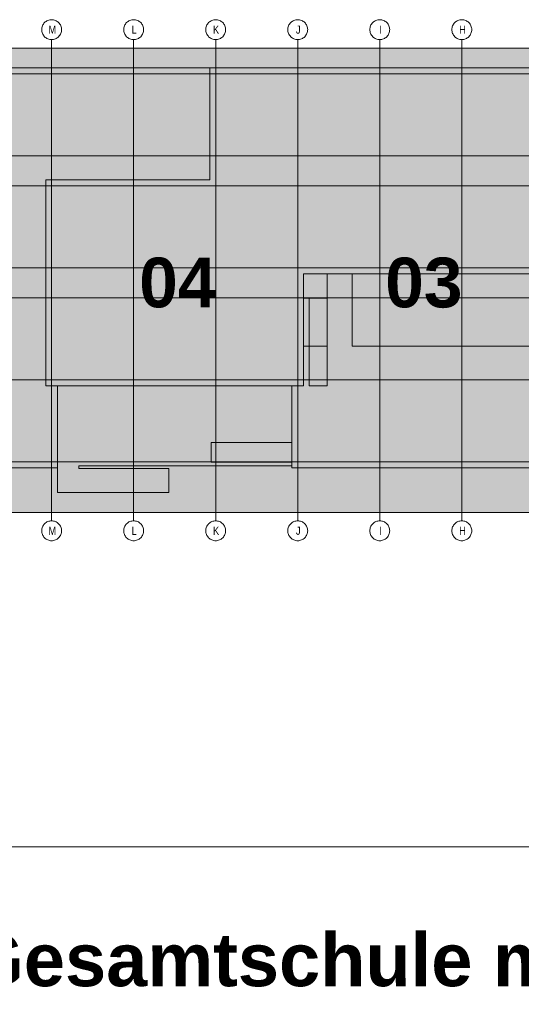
# Model space of a CAD drawing. Extents: x -500 to 300, y 62 to 1162.
# Tile 30 of 90: x 193 to 236, y 198 to 282. Entities that reach past the tile are written whole.
import ezdxf
from ezdxf.lldxf.tags import DXFTag

# ---------------------------------------------------------------- set-up
doc = ezdxf.new("R2010")
doc.units = 0
for name, color, linetype, lineweight in [('iwb_Plankopf Linie', 7, 'Continuous', 13), ('iwb_Plankopf Text', 7, 'Continuous', 18), ('PK_LP', 7, 'Continuous', 9), ('PK_LP_Achsen', 7, 'STRICHPUNKT2', 5)]:
    doc.layers.add(name, color=color, linetype=linetype, lineweight=lineweight)
for name, color, linetype, lineweight, true_color in [('PK_LP_T07', 6, 'Continuous', 9, 0xff00ff), ('PK_LP_T07_Rest', 9, 'Continuous', 9, 0x808080), ('PK_LP_Tennung', 9, 'Continuous', 18, 0x808080)]:
    doc.layers.add(name, color=color, linetype=linetype, lineweight=lineweight, true_color=true_color)
doc.styles.add('Plankopf', font='arial.ttf')
doc.styles.get("Standard").update_dxf_attribs({"font": 'ARIALN.TTF'})
tags = doc.linetypes.add('grob', pattern=[14, 3, -8, 3]).pattern_tags.tags
tags[8:9] = [DXFTag(74, 4), DXFTag(75, 0), DXFTag(340, '0'), DXFTag(46, 0.0), DXFTag(50, 0.0), DXFTag(44, 0.0), DXFTag(45, 0.0)]
tags[6:7] = [DXFTag(74, 4), DXFTag(75, 0), DXFTag(340, '0'), DXFTag(46, 0.0), DXFTag(50, 0.0), DXFTag(44, 0.0), DXFTag(45, 0.0)]
tags[4:5] = [DXFTag(74, 4), DXFTag(75, 0), DXFTag(340, '0'), DXFTag(46, 0.0), DXFTag(50, 0.0), DXFTag(44, 0.0), DXFTag(45, 0.0)]
tags = doc.linetypes.add('STRICHPUNKT2', pattern=[12.7, 6.35, -3.175, 0, -3.175]).pattern_tags.tags
tags[10:11] = [DXFTag(74, 4), DXFTag(75, 0), DXFTag(340, '0'), DXFTag(46, 0.0), DXFTag(50, 0.0), DXFTag(44, 0.0), DXFTag(45, 0.0)]
tags[8:9] = [DXFTag(74, 4), DXFTag(75, 0), DXFTag(340, '0'), DXFTag(46, 0.0), DXFTag(50, 0.0), DXFTag(44, 0.0), DXFTag(45, 0.0)]
tags[6:7] = [DXFTag(74, 4), DXFTag(75, 0), DXFTag(340, '0'), DXFTag(46, 0.0), DXFTag(50, 0.0), DXFTag(44, 0.0), DXFTag(45, 0.0)]
tags[4:5] = [DXFTag(74, 4), DXFTag(75, 0), DXFTag(340, '0'), DXFTag(46, 0.0), DXFTag(50, 0.0), DXFTag(44, 0.0), DXFTag(45, 0.0)]

# ---------------------------------------------------------------- blocks, each defined once
blk = doc.blocks.new('Blockreferenz-A06G93K58I')
at = {"layer": 'PK_LP', "linetype": 'grob', "lineweight": 5, "ltscale": 0.13}
for p, q in [((169.728, 279.685), (195.568, 279.685)), ((195.568, 279.685), (216.605, 279.685)), ((195.568, 240.014), (195.568, 279.685)), ((195.568, 279.685), (195.568, 240.014)), ((216.605, 279.685), (237.643, 279.685)), ((216.605, 240.014), (216.605, 279.685)), ((216.605, 279.685), (216.605, 240.014)), ((195.568, 240.014), (169.728, 240.014)), ((216.605, 240.014), (195.568, 240.014)), ((237.643, 240.014), (216.605, 240.014))]:
    blk.add_line(p, q, dxfattribs=at)
at = {"layer": 'PK_LP', "linetype": 'ByBlock', "lineweight": 13, "ltscale": 0.13}
for p, q in [((209.085, 277.985), (144.395, 277.985)), ((209.085, 268.423), (209.085, 277.985)), ((209.085, 268.423), (209.085, 277.985)), ((209.085, 277.985), (238.15, 277.985)), ((195.06, 250.833), (195.06, 268.423)), ((195.06, 268.423), (209.085, 268.423)), ((195.06, 250.833), (195.06, 268.423)), ((195.06, 268.423), (209.085, 268.423)), ((221.25, 260.395), (217.113, 260.395)), ((217.113, 260.395), (217.113, 258.319)), ((219.11, 260.395), (217.113, 260.395)), ((217.113, 260.395), (217.113, 258.319)), ((237.135, 260.395), (217.113, 260.395)), ((217.113, 260.395), (217.113, 250.833)), ((219.11, 250.833), (219.11, 260.395)), ((221.25, 254.222), (221.25, 260.395)), ((217.113, 258.319), (219.11, 258.319)), ((217.113, 258.319), (217.58, 258.319)), ((217.58, 258.319), (217.58, 250.833)), ((219.11, 258.319), (219.11, 254.222)), ((219.11, 254.222), (217.113, 254.222)), ((217.113, 254.222), (217.113, 250.833)), ((237.135, 254.222), (221.25, 254.222)), ((196.075, 250.833), (195.06, 250.833)), ((217.113, 250.833), (195.06, 250.833)), ((196.075, 250.833), (196.075, 241.714)), ((216.098, 250.833), (196.075, 250.833)), ((196.075, 243.82), (196.075, 250.833)), ((216.098, 243.996), (216.098, 250.833)), ((217.113, 250.833), (216.098, 250.833)), ((216.098, 250.833), (216.098, 245.994)), ((217.58, 250.833), (219.11, 250.833)), ((209.213, 245.994), (209.213, 244.294)), ((216.098, 245.994), (209.213, 245.994)), ((197.901, 243.754), (197.901, 243.996)), ((197.901, 243.996), (216.098, 243.996)), ((209.213, 244.294), (216.098, 244.294)), ((216.098, 244.294), (216.098, 243.82)), ((143.38, 243.82), (196.075, 243.82)), ((205.585, 243.754), (197.901, 243.754)), ((205.585, 241.714), (205.585, 243.754)), ((216.098, 243.82), (238.15, 243.82)), ((196.075, 241.714), (205.585, 241.714))]:
    blk.add_line(p, q, dxfattribs=at)
at = {"layer": 'PK_LP_Achsen', "linetype": 'ByBlock', "ltscale": 0.13}
for p, q in [((194.911, 281.797), (194.967, 281.859)), ((194.967, 281.859), (195.028, 281.915)), ((195.028, 281.915), (195.095, 281.964)), ((195.095, 281.964), (195.167, 282.007)), ((195.167, 282.007), (195.242, 282.043)), ((195.242, 282.043), (195.321, 282.071)), ((195.321, 282.071), (195.402, 282.091)), ((195.402, 282.091), (195.484, 282.103)), ((195.484, 282.103), (195.568, 282.108)), ((195.568, 282.108), (195.651, 282.103)), ((195.651, 282.103), (195.734, 282.091)), ((195.734, 282.091), (195.814, 282.071)), ((195.814, 282.071), (195.893, 282.043)), ((195.893, 282.043), (195.968, 282.007)), ((195.968, 282.007), (196.04, 281.964)), ((196.04, 281.964), (196.107, 281.915)), ((196.107, 281.915), (196.169, 281.859)), ((196.169, 281.859), (196.225, 281.797)), ((201.923, 281.797), (201.979, 281.859)), ((201.979, 281.859), (202.041, 281.915)), ((202.041, 281.915), (202.108, 281.964)), ((202.108, 281.964), (202.18, 282.007)), ((202.18, 282.007), (202.255, 282.043)), ((202.255, 282.043), (202.333, 282.071)), ((202.333, 282.071), (202.414, 282.091)), ((202.414, 282.091), (202.497, 282.103)), ((202.497, 282.103), (202.58, 282.108)), ((202.58, 282.108), (202.664, 282.103)), ((202.664, 282.103), (202.746, 282.091)), ((202.746, 282.091), (202.827, 282.071)), ((202.827, 282.071), (202.905, 282.043)), ((202.905, 282.043), (202.981, 282.007)), ((202.981, 282.007), (203.052, 281.964)), ((203.052, 281.964), (203.119, 281.915)), ((203.119, 281.915), (203.181, 281.859)), ((203.181, 281.859), (203.237, 281.797)), ((208.936, 281.797), (208.992, 281.859)), ((208.992, 281.859), (209.053, 281.915)), ((209.053, 281.915), (209.12, 281.964)), ((209.12, 281.964), (209.192, 282.007)), ((209.192, 282.007), (209.267, 282.043)), ((209.267, 282.043), (209.346, 282.071)), ((209.346, 282.071), (209.427, 282.091)), ((209.427, 282.091), (209.509, 282.103)), ((209.509, 282.103), (209.593, 282.108)), ((209.593, 282.108), (209.676, 282.103)), ((209.676, 282.103), (209.759, 282.091)), ((209.759, 282.091), (209.839, 282.071)), ((209.839, 282.071), (209.918, 282.043)), ((209.918, 282.043), (209.993, 282.007)), ((209.993, 282.007), (210.065, 281.964)), ((210.065, 281.964), (210.132, 281.915)), ((210.132, 281.915), (210.194, 281.859)), ((210.194, 281.859), (210.25, 281.797)), ((215.948, 281.797), (216.004, 281.859)), ((216.004, 281.859), (216.066, 281.915)), ((216.066, 281.915), (216.133, 281.964)), ((216.133, 281.964), (216.205, 282.007)), ((216.205, 282.007), (216.28, 282.043)), ((216.28, 282.043), (216.358, 282.071)), ((216.358, 282.071), (216.439, 282.091)), ((216.439, 282.091), (216.522, 282.103)), ((216.522, 282.103), (216.605, 282.108)), ((216.605, 282.108), (216.689, 282.103)), ((216.689, 282.103), (216.771, 282.091)), ((216.771, 282.091), (216.852, 282.071)), ((216.852, 282.071), (216.93, 282.043)), ((216.93, 282.043), (217.006, 282.007)), ((217.006, 282.007), (217.077, 281.964)), ((217.077, 281.964), (217.144, 281.915)), ((217.144, 281.915), (217.206, 281.859)), ((217.206, 281.859), (217.262, 281.797)), ((222.961, 281.797), (223.017, 281.859)), ((223.017, 281.859), (223.078, 281.915)), ((223.078, 281.915), (223.145, 281.964)), ((223.145, 281.964), (223.217, 282.007)), ((223.217, 282.007), (223.292, 282.043)), ((223.292, 282.043), (223.371, 282.071)), ((223.371, 282.071), (223.452, 282.091)), ((223.452, 282.091), (223.534, 282.103)), ((223.534, 282.103), (223.618, 282.108)), ((223.618, 282.108), (223.701, 282.103)), ((223.701, 282.103), (223.784, 282.091)), ((223.784, 282.091), (223.864, 282.071)), ((223.864, 282.071), (223.943, 282.043)), ((223.943, 282.043), (224.018, 282.007)), ((224.018, 282.007), (224.09, 281.964)), ((224.09, 281.964), (224.157, 281.915)), ((224.157, 281.915), (224.219, 281.859)), ((224.219, 281.859), (224.275, 281.797)), ((229.973, 281.797), (230.029, 281.859)), ((230.029, 281.859), (230.091, 281.915)), ((230.091, 281.915), (230.158, 281.964)), ((230.158, 281.964), (230.23, 282.007)), ((230.23, 282.007), (230.305, 282.043)), ((230.305, 282.043), (230.383, 282.071)), ((230.383, 282.071), (230.464, 282.091)), ((230.464, 282.091), (230.547, 282.103)), ((230.547, 282.103), (230.63, 282.108)), ((230.63, 282.108), (230.714, 282.103)), ((230.714, 282.103), (230.796, 282.091)), ((230.796, 282.091), (230.877, 282.071)), ((230.877, 282.071), (230.955, 282.043)), ((230.955, 282.043), (231.031, 282.007)), ((231.031, 282.007), (231.102, 281.964)), ((231.102, 281.964), (231.169, 281.915)), ((231.169, 281.915), (231.231, 281.859)), ((231.231, 281.859), (231.287, 281.797)), ((194.718, 281.258), (194.722, 281.341)), ((194.722, 281.174), (194.718, 281.258)), ((194.722, 281.341), (194.734, 281.423)), ((194.734, 281.092), (194.722, 281.174)), ((194.734, 281.423), (194.754, 281.504)), ((194.754, 281.011), (194.734, 281.092)), ((194.754, 281.504), (194.782, 281.583)), ((194.782, 280.932), (194.754, 281.011)), ((194.782, 281.583), (194.818, 281.658)), ((194.818, 281.658), (194.861, 281.73)), ((194.861, 281.73), (194.911, 281.797)), ((196.225, 281.797), (196.274, 281.73)), ((196.274, 281.73), (196.317, 281.658)), ((196.317, 281.658), (196.353, 281.583)), ((196.353, 281.583), (196.381, 281.504)), ((196.381, 281.011), (196.353, 280.932)), ((196.381, 281.504), (196.401, 281.423)), ((196.401, 281.092), (196.381, 281.011)), ((196.401, 281.423), (196.414, 281.341)), ((196.414, 281.174), (196.401, 281.092)), ((196.414, 281.341), (196.418, 281.258)), ((196.418, 281.258), (196.414, 281.174)), ((201.73, 281.258), (201.734, 281.341)), ((201.734, 281.174), (201.73, 281.258)), ((201.734, 281.341), (201.747, 281.423)), ((201.747, 281.092), (201.734, 281.174)), ((201.747, 281.423), (201.767, 281.504)), ((201.767, 281.011), (201.747, 281.092)), ((201.767, 281.504), (201.795, 281.583)), ((201.795, 280.932), (201.767, 281.011)), ((201.795, 281.583), (201.831, 281.658)), ((201.831, 281.658), (201.873, 281.73)), ((201.873, 281.73), (201.923, 281.797)), ((203.237, 281.797), (203.287, 281.73)), ((203.287, 281.73), (203.33, 281.658)), ((203.33, 281.658), (203.365, 281.583)), ((203.365, 281.583), (203.394, 281.504)), ((203.394, 281.011), (203.365, 280.932)), ((203.394, 281.504), (203.414, 281.423)), ((203.414, 281.092), (203.394, 281.011)), ((203.414, 281.423), (203.426, 281.341)), ((203.426, 281.174), (203.414, 281.092)), ((203.426, 281.341), (203.43, 281.258)), ((203.43, 281.258), (203.426, 281.174)), ((208.743, 281.258), (208.747, 281.341)), ((208.747, 281.174), (208.743, 281.258)), ((208.747, 281.341), (208.759, 281.423)), ((208.759, 281.092), (208.747, 281.174)), ((208.759, 281.423), (208.779, 281.504)), ((208.779, 281.011), (208.759, 281.092)), ((208.779, 281.504), (208.807, 281.583)), ((208.807, 280.932), (208.779, 281.011)), ((208.807, 281.583), (208.843, 281.658)), ((208.843, 281.658), (208.886, 281.73)), ((208.886, 281.73), (208.936, 281.797)), ((210.25, 281.797), (210.299, 281.73)), ((210.299, 281.73), (210.342, 281.658)), ((210.342, 281.658), (210.378, 281.583)), ((210.378, 281.583), (210.406, 281.504)), ((210.406, 281.011), (210.378, 280.932)), ((210.406, 281.504), (210.426, 281.423)), ((210.426, 281.092), (210.406, 281.011)), ((210.426, 281.423), (210.439, 281.341)), ((210.439, 281.174), (210.426, 281.092)), ((210.439, 281.341), (210.443, 281.258)), ((210.443, 281.258), (210.439, 281.174)), ((215.755, 281.258), (215.759, 281.341)), ((215.759, 281.174), (215.755, 281.258)), ((215.759, 281.341), (215.772, 281.423)), ((215.772, 281.092), (215.759, 281.174)), ((215.772, 281.423), (215.792, 281.504)), ((215.792, 281.011), (215.772, 281.092)), ((215.792, 281.504), (215.82, 281.583)), ((215.82, 280.932), (215.792, 281.011)), ((215.82, 281.583), (215.856, 281.658)), ((215.856, 281.658), (215.898, 281.73)), ((215.898, 281.73), (215.948, 281.797)), ((217.262, 281.797), (217.312, 281.73)), ((217.312, 281.73), (217.355, 281.658)), ((217.355, 281.658), (217.39, 281.583)), ((217.39, 281.583), (217.419, 281.504)), ((217.419, 281.011), (217.39, 280.932)), ((217.419, 281.504), (217.439, 281.423)), ((217.439, 281.092), (217.419, 281.011)), ((217.439, 281.423), (217.451, 281.341)), ((217.451, 281.174), (217.439, 281.092)), ((217.451, 281.341), (217.455, 281.258)), ((217.455, 281.258), (217.451, 281.174)), ((222.768, 281.258), (222.772, 281.341)), ((222.772, 281.174), (222.768, 281.258)), ((222.772, 281.341), (222.784, 281.423)), ((222.784, 281.092), (222.772, 281.174)), ((222.784, 281.423), (222.804, 281.504)), ((222.804, 281.011), (222.784, 281.092)), ((222.804, 281.504), (222.832, 281.583)), ((222.832, 280.932), (222.804, 281.011)), ((222.832, 281.583), (222.868, 281.658)), ((222.868, 281.658), (222.911, 281.73)), ((222.911, 281.73), (222.961, 281.797)), ((224.275, 281.797), (224.324, 281.73)), ((224.324, 281.73), (224.367, 281.658)), ((224.367, 281.658), (224.403, 281.583)), ((224.403, 281.583), (224.431, 281.504)), ((224.431, 281.011), (224.403, 280.932)), ((224.431, 281.504), (224.451, 281.423)), ((224.451, 281.092), (224.431, 281.011)), ((224.451, 281.423), (224.464, 281.341)), ((224.464, 281.174), (224.451, 281.092)), ((224.464, 281.341), (224.468, 281.258)), ((224.468, 281.258), (224.464, 281.174)), ((229.78, 281.258), (229.784, 281.341)), ((229.784, 281.174), (229.78, 281.258)), ((229.784, 281.341), (229.797, 281.423)), ((229.797, 281.092), (229.784, 281.174)), ((229.797, 281.423), (229.817, 281.504)), ((229.817, 281.011), (229.797, 281.092)), ((229.817, 281.504), (229.845, 281.583)), ((229.845, 280.932), (229.817, 281.011)), ((229.845, 281.583), (229.881, 281.658)), ((229.881, 281.658), (229.923, 281.73)), ((229.923, 281.73), (229.973, 281.797)), ((231.287, 281.797), (231.337, 281.73)), ((231.337, 281.73), (231.38, 281.658)), ((231.38, 281.658), (231.415, 281.583)), ((231.415, 281.583), (231.444, 281.504)), ((231.444, 281.011), (231.415, 280.932)), ((231.444, 281.504), (231.464, 281.423)), ((231.464, 281.092), (231.444, 281.011)), ((231.464, 281.423), (231.476, 281.341)), ((231.476, 281.174), (231.464, 281.092)), ((231.476, 281.341), (231.48, 281.258)), ((231.48, 281.258), (231.476, 281.174)), ((194.818, 280.857), (194.782, 280.932)), ((194.861, 280.785), (194.818, 280.857)), ((194.911, 280.718), (194.861, 280.785)), ((194.967, 280.656), (194.911, 280.718)), ((195.028, 280.6), (194.967, 280.656)), ((195.095, 280.551), (195.028, 280.6)), ((195.167, 280.508), (195.095, 280.551)), ((195.242, 280.472), (195.167, 280.508)), ((195.321, 280.444), (195.242, 280.472)), ((195.402, 280.424), (195.321, 280.444)), ((195.484, 280.412), (195.402, 280.424)), ((195.568, 280.408), (195.484, 280.412)), ((195.651, 280.412), (195.568, 280.408)), ((195.734, 280.424), (195.651, 280.412)), ((195.814, 280.444), (195.734, 280.424)), ((195.893, 280.472), (195.814, 280.444)), ((195.968, 280.508), (195.893, 280.472)), ((196.04, 280.551), (195.968, 280.508)), ((196.107, 280.6), (196.04, 280.551)), ((196.169, 280.656), (196.107, 280.6)), ((196.225, 280.718), (196.169, 280.656)), ((196.274, 280.785), (196.225, 280.718)), ((196.317, 280.857), (196.274, 280.785)), ((196.353, 280.932), (196.317, 280.857)), ((201.831, 280.857), (201.795, 280.932)), ((201.873, 280.785), (201.831, 280.857)), ((201.923, 280.718), (201.873, 280.785)), ((201.979, 280.656), (201.923, 280.718)), ((202.041, 280.6), (201.979, 280.656)), ((202.108, 280.551), (202.041, 280.6)), ((202.18, 280.508), (202.108, 280.551)), ((202.255, 280.472), (202.18, 280.508)), ((202.333, 280.444), (202.255, 280.472)), ((202.414, 280.424), (202.333, 280.444)), ((202.497, 280.412), (202.414, 280.424)), ((202.58, 280.408), (202.497, 280.412)), ((202.664, 280.412), (202.58, 280.408)), ((202.746, 280.424), (202.664, 280.412)), ((202.827, 280.444), (202.746, 280.424)), ((202.905, 280.472), (202.827, 280.444)), ((202.981, 280.508), (202.905, 280.472)), ((203.052, 280.551), (202.981, 280.508)), ((203.119, 280.6), (203.052, 280.551)), ((203.181, 280.656), (203.119, 280.6)), ((203.237, 280.718), (203.181, 280.656)), ((203.287, 280.785), (203.237, 280.718)), ((203.33, 280.857), (203.287, 280.785)), ((203.365, 280.932), (203.33, 280.857)), ((208.843, 280.857), (208.807, 280.932)), ((208.886, 280.785), (208.843, 280.857)), ((208.936, 280.718), (208.886, 280.785)), ((208.992, 280.656), (208.936, 280.718)), ((209.053, 280.6), (208.992, 280.656)), ((209.12, 280.551), (209.053, 280.6)), ((209.192, 280.508), (209.12, 280.551)), ((209.267, 280.472), (209.192, 280.508)), ((209.346, 280.444), (209.267, 280.472)), ((209.427, 280.424), (209.346, 280.444)), ((209.509, 280.412), (209.427, 280.424)), ((209.593, 280.408), (209.509, 280.412)), ((209.676, 280.412), (209.593, 280.408)), ((209.759, 280.424), (209.676, 280.412)), ((209.839, 280.444), (209.759, 280.424)), ((209.918, 280.472), (209.839, 280.444)), ((209.993, 280.508), (209.918, 280.472)), ((210.065, 280.551), (209.993, 280.508)), ((210.132, 280.6), (210.065, 280.551)), ((210.194, 280.656), (210.132, 280.6)), ((210.25, 280.718), (210.194, 280.656)), ((210.299, 280.785), (210.25, 280.718)), ((210.342, 280.857), (210.299, 280.785)), ((210.378, 280.932), (210.342, 280.857)), ((215.856, 280.857), (215.82, 280.932)), ((215.898, 280.785), (215.856, 280.857)), ((215.948, 280.718), (215.898, 280.785)), ((216.004, 280.656), (215.948, 280.718)), ((216.066, 280.6), (216.004, 280.656)), ((216.133, 280.551), (216.066, 280.6)), ((216.205, 280.508), (216.133, 280.551)), ((216.28, 280.472), (216.205, 280.508)), ((216.358, 280.444), (216.28, 280.472)), ((216.439, 280.424), (216.358, 280.444)), ((216.522, 280.412), (216.439, 280.424)), ((216.605, 280.408), (216.522, 280.412)), ((216.689, 280.412), (216.605, 280.408)), ((216.771, 280.424), (216.689, 280.412)), ((216.852, 280.444), (216.771, 280.424)), ((216.93, 280.472), (216.852, 280.444)), ((217.006, 280.508), (216.93, 280.472)), ((217.077, 280.551), (217.006, 280.508)), ((217.144, 280.6), (217.077, 280.551)), ((217.206, 280.656), (217.144, 280.6)), ((217.262, 280.718), (217.206, 280.656)), ((217.312, 280.785), (217.262, 280.718)), ((217.355, 280.857), (217.312, 280.785)), ((217.39, 280.932), (217.355, 280.857)), ((222.868, 280.857), (222.832, 280.932)), ((222.911, 280.785), (222.868, 280.857)), ((222.961, 280.718), (222.911, 280.785)), ((223.017, 280.656), (222.961, 280.718)), ((223.078, 280.6), (223.017, 280.656)), ((223.145, 280.551), (223.078, 280.6)), ((223.217, 280.508), (223.145, 280.551)), ((223.292, 280.472), (223.217, 280.508)), ((223.371, 280.444), (223.292, 280.472)), ((223.452, 280.424), (223.371, 280.444)), ((223.534, 280.412), (223.452, 280.424)), ((223.618, 280.408), (223.534, 280.412)), ((223.701, 280.412), (223.618, 280.408)), ((223.784, 280.424), (223.701, 280.412)), ((223.864, 280.444), (223.784, 280.424)), ((223.943, 280.472), (223.864, 280.444)), ((224.018, 280.508), (223.943, 280.472)), ((224.09, 280.551), (224.018, 280.508)), ((224.157, 280.6), (224.09, 280.551)), ((224.219, 280.656), (224.157, 280.6)), ((224.275, 280.718), (224.219, 280.656)), ((224.324, 280.785), (224.275, 280.718)), ((224.367, 280.857), (224.324, 280.785)), ((224.403, 280.932), (224.367, 280.857)), ((229.881, 280.857), (229.845, 280.932)), ((229.923, 280.785), (229.881, 280.857)), ((229.973, 280.718), (229.923, 280.785)), ((230.029, 280.656), (229.973, 280.718)), ((230.091, 280.6), (230.029, 280.656)), ((230.158, 280.551), (230.091, 280.6)), ((230.23, 280.508), (230.158, 280.551)), ((230.305, 280.472), (230.23, 280.508)), ((230.383, 280.444), (230.305, 280.472)), ((230.464, 280.424), (230.383, 280.444)), ((230.547, 280.412), (230.464, 280.424)), ((230.63, 280.408), (230.547, 280.412)), ((230.714, 280.412), (230.63, 280.408)), ((230.796, 280.424), (230.714, 280.412)), ((230.877, 280.444), (230.796, 280.424)), ((230.955, 280.472), (230.877, 280.444)), ((231.031, 280.508), (230.955, 280.472)), ((231.102, 280.551), (231.031, 280.508)), ((231.169, 280.6), (231.102, 280.551)), ((231.231, 280.656), (231.169, 280.6)), ((231.287, 280.718), (231.231, 280.656)), ((231.337, 280.785), (231.287, 280.718)), ((231.38, 280.857), (231.337, 280.785)), ((231.415, 280.932), (231.38, 280.857)), ((194.861, 238.914), (194.911, 238.981)), ((194.911, 238.981), (194.967, 239.042)), ((194.967, 239.042), (195.028, 239.098)), ((195.028, 239.098), (195.095, 239.148)), ((195.095, 239.148), (195.167, 239.191)), ((195.167, 239.191), (195.242, 239.227)), ((195.242, 239.227), (195.321, 239.255)), ((195.321, 239.255), (195.402, 239.275)), ((195.402, 239.275), (195.484, 239.287)), ((195.484, 239.287), (195.568, 239.291)), ((195.568, 239.291), (195.651, 239.287)), ((195.651, 239.287), (195.734, 239.275)), ((195.734, 239.275), (195.814, 239.255)), ((195.814, 239.255), (195.893, 239.227)), ((195.893, 239.227), (195.968, 239.191)), ((195.968, 239.191), (196.04, 239.148)), ((196.04, 239.148), (196.107, 239.098)), ((196.107, 239.098), (196.169, 239.042)), ((196.169, 239.042), (196.225, 238.981)), ((196.225, 238.981), (196.274, 238.914)), ((201.873, 238.914), (201.923, 238.981)), ((201.923, 238.981), (201.979, 239.042)), ((201.979, 239.042), (202.041, 239.098)), ((202.041, 239.098), (202.108, 239.148)), ((202.108, 239.148), (202.18, 239.191)), ((202.18, 239.191), (202.255, 239.227)), ((202.255, 239.227), (202.333, 239.255)), ((202.333, 239.255), (202.414, 239.275)), ((202.414, 239.275), (202.497, 239.287)), ((202.497, 239.287), (202.58, 239.291)), ((202.58, 239.291), (202.664, 239.287)), ((202.664, 239.287), (202.746, 239.275)), ((202.746, 239.275), (202.827, 239.255)), ((202.827, 239.255), (202.905, 239.227)), ((202.905, 239.227), (202.981, 239.191)), ((202.981, 239.191), (203.052, 239.148)), ((203.052, 239.148), (203.119, 239.098)), ((203.119, 239.098), (203.181, 239.042)), ((203.181, 239.042), (203.237, 238.981)), ((203.237, 238.981), (203.287, 238.914)), ((208.886, 238.914), (208.936, 238.981)), ((208.936, 238.981), (208.992, 239.042)), ((208.992, 239.042), (209.053, 239.098)), ((209.053, 239.098), (209.12, 239.148)), ((209.12, 239.148), (209.192, 239.191)), ((209.192, 239.191), (209.267, 239.227)), ((209.267, 239.227), (209.346, 239.255)), ((209.346, 239.255), (209.427, 239.275)), ((209.427, 239.275), (209.509, 239.287)), ((209.509, 239.287), (209.593, 239.291)), ((209.593, 239.291), (209.676, 239.287)), ((209.676, 239.287), (209.759, 239.275)), ((209.759, 239.275), (209.839, 239.255)), ((209.839, 239.255), (209.918, 239.227)), ((209.918, 239.227), (209.993, 239.191)), ((209.993, 239.191), (210.065, 239.148)), ((210.065, 239.148), (210.132, 239.098)), ((210.132, 239.098), (210.194, 239.042)), ((210.194, 239.042), (210.25, 238.981)), ((210.25, 238.981), (210.299, 238.914)), ((215.898, 238.914), (215.948, 238.981)), ((215.948, 238.981), (216.004, 239.042)), ((216.004, 239.042), (216.066, 239.098)), ((216.066, 239.098), (216.133, 239.148)), ((216.133, 239.148), (216.205, 239.191)), ((216.205, 239.191), (216.28, 239.227)), ((216.28, 239.227), (216.358, 239.255)), ((216.358, 239.255), (216.439, 239.275)), ((216.439, 239.275), (216.522, 239.287)), ((216.522, 239.287), (216.605, 239.291)), ((216.605, 239.291), (216.689, 239.287)), ((216.689, 239.287), (216.771, 239.275)), ((216.771, 239.275), (216.852, 239.255)), ((216.852, 239.255), (216.93, 239.227)), ((216.93, 239.227), (217.006, 239.191)), ((217.006, 239.191), (217.077, 239.148)), ((217.077, 239.148), (217.144, 239.098)), ((217.144, 239.098), (217.206, 239.042)), ((217.206, 239.042), (217.262, 238.981)), ((217.262, 238.981), (217.312, 238.914)), ((222.911, 238.914), (222.961, 238.981)), ((222.961, 238.981), (223.017, 239.042)), ((223.017, 239.042), (223.078, 239.098)), ((223.078, 239.098), (223.145, 239.148)), ((223.145, 239.148), (223.217, 239.191)), ((223.217, 239.191), (223.292, 239.227)), ((223.292, 239.227), (223.371, 239.255)), ((223.371, 239.255), (223.452, 239.275)), ((223.452, 239.275), (223.534, 239.287)), ((223.534, 239.287), (223.618, 239.291)), ((223.618, 239.291), (223.701, 239.287)), ((223.701, 239.287), (223.784, 239.275)), ((223.784, 239.275), (223.864, 239.255)), ((223.864, 239.255), (223.943, 239.227)), ((223.943, 239.227), (224.018, 239.191)), ((224.018, 239.191), (224.09, 239.148)), ((224.09, 239.148), (224.157, 239.098)), ((224.157, 239.098), (224.219, 239.042)), ((224.219, 239.042), (224.275, 238.981)), ((224.275, 238.981), (224.324, 238.914)), ((229.923, 238.914), (229.973, 238.981)), ((229.973, 238.981), (230.029, 239.042)), ((230.029, 239.042), (230.091, 239.098)), ((230.091, 239.098), (230.158, 239.148)), ((230.158, 239.148), (230.23, 239.191)), ((230.23, 239.191), (230.305, 239.227)), ((230.305, 239.227), (230.383, 239.255)), ((230.383, 239.255), (230.464, 239.275)), ((230.464, 239.275), (230.547, 239.287)), ((230.547, 239.287), (230.63, 239.291)), ((230.63, 239.291), (230.714, 239.287)), ((230.714, 239.287), (230.796, 239.275)), ((230.796, 239.275), (230.877, 239.255)), ((230.877, 239.255), (230.955, 239.227)), ((230.955, 239.227), (231.031, 239.191)), ((231.031, 239.191), (231.102, 239.148)), ((231.102, 239.148), (231.169, 239.098)), ((231.169, 239.098), (231.231, 239.042)), ((231.231, 239.042), (231.287, 238.981)), ((231.287, 238.981), (231.337, 238.914)), ((194.718, 238.441), (194.722, 238.525)), ((194.722, 238.358), (194.718, 238.441)), ((194.722, 238.525), (194.734, 238.607)), ((194.734, 238.275), (194.722, 238.358)), ((194.734, 238.607), (194.754, 238.688)), ((194.754, 238.195), (194.734, 238.275)), ((194.754, 238.688), (194.782, 238.767)), ((194.782, 238.116), (194.754, 238.195)), ((194.782, 238.767), (194.818, 238.842)), ((194.818, 238.041), (194.782, 238.116)), ((194.818, 238.842), (194.861, 238.914)), ((196.274, 238.914), (196.317, 238.842)), ((196.317, 238.842), (196.353, 238.767)), ((196.353, 238.116), (196.317, 238.041)), ((196.353, 238.767), (196.381, 238.688)), ((196.381, 238.195), (196.353, 238.116)), ((196.381, 238.688), (196.401, 238.607)), ((196.401, 238.275), (196.381, 238.195)), ((196.401, 238.607), (196.414, 238.525)), ((196.414, 238.358), (196.401, 238.275)), ((196.414, 238.525), (196.418, 238.441)), ((196.418, 238.441), (196.414, 238.358)), ((201.73, 238.441), (201.734, 238.525)), ((201.734, 238.358), (201.73, 238.441)), ((201.734, 238.525), (201.747, 238.607)), ((201.747, 238.275), (201.734, 238.358)), ((201.747, 238.607), (201.767, 238.688)), ((201.767, 238.195), (201.747, 238.275)), ((201.767, 238.688), (201.795, 238.767)), ((201.795, 238.116), (201.767, 238.195)), ((201.795, 238.767), (201.831, 238.842)), ((201.831, 238.041), (201.795, 238.116)), ((201.831, 238.842), (201.873, 238.914)), ((203.287, 238.914), (203.33, 238.842)), ((203.33, 238.842), (203.365, 238.767)), ((203.365, 238.116), (203.33, 238.041)), ((203.365, 238.767), (203.394, 238.688)), ((203.394, 238.195), (203.365, 238.116)), ((203.394, 238.688), (203.414, 238.607)), ((203.414, 238.275), (203.394, 238.195)), ((203.414, 238.607), (203.426, 238.525)), ((203.426, 238.358), (203.414, 238.275)), ((203.426, 238.525), (203.43, 238.441)), ((203.43, 238.441), (203.426, 238.358)), ((208.743, 238.441), (208.747, 238.525)), ((208.747, 238.358), (208.743, 238.441)), ((208.747, 238.525), (208.759, 238.607)), ((208.759, 238.275), (208.747, 238.358)), ((208.759, 238.607), (208.779, 238.688)), ((208.779, 238.195), (208.759, 238.275)), ((208.779, 238.688), (208.807, 238.767)), ((208.807, 238.116), (208.779, 238.195)), ((208.807, 238.767), (208.843, 238.842)), ((208.843, 238.041), (208.807, 238.116)), ((208.843, 238.842), (208.886, 238.914)), ((210.299, 238.914), (210.342, 238.842)), ((210.342, 238.842), (210.378, 238.767)), ((210.378, 238.116), (210.342, 238.041)), ((210.378, 238.767), (210.406, 238.688)), ((210.406, 238.195), (210.378, 238.116)), ((210.406, 238.688), (210.426, 238.607)), ((210.426, 238.275), (210.406, 238.195)), ((210.426, 238.607), (210.439, 238.525)), ((210.439, 238.358), (210.426, 238.275)), ((210.439, 238.525), (210.443, 238.441)), ((210.443, 238.441), (210.439, 238.358)), ((215.755, 238.441), (215.759, 238.525)), ((215.759, 238.358), (215.755, 238.441)), ((215.759, 238.525), (215.772, 238.607)), ((215.772, 238.275), (215.759, 238.358)), ((215.772, 238.607), (215.792, 238.688)), ((215.792, 238.195), (215.772, 238.275)), ((215.792, 238.688), (215.82, 238.767)), ((215.82, 238.116), (215.792, 238.195)), ((215.82, 238.767), (215.856, 238.842)), ((215.856, 238.041), (215.82, 238.116)), ((215.856, 238.842), (215.898, 238.914)), ((217.312, 238.914), (217.355, 238.842)), ((217.355, 238.842), (217.39, 238.767)), ((217.39, 238.116), (217.355, 238.041)), ((217.39, 238.767), (217.419, 238.688)), ((217.419, 238.195), (217.39, 238.116)), ((217.419, 238.688), (217.439, 238.607)), ((217.439, 238.275), (217.419, 238.195)), ((217.439, 238.607), (217.451, 238.525)), ((217.451, 238.358), (217.439, 238.275)), ((217.451, 238.525), (217.455, 238.441)), ((217.455, 238.441), (217.451, 238.358)), ((222.768, 238.441), (222.772, 238.525)), ((222.772, 238.358), (222.768, 238.441)), ((222.772, 238.525), (222.784, 238.607)), ((222.784, 238.275), (222.772, 238.358)), ((222.784, 238.607), (222.804, 238.688)), ((222.804, 238.195), (222.784, 238.275)), ((222.804, 238.688), (222.832, 238.767)), ((222.832, 238.116), (222.804, 238.195)), ((222.832, 238.767), (222.868, 238.842)), ((222.868, 238.041), (222.832, 238.116)), ((222.868, 238.842), (222.911, 238.914)), ((224.324, 238.914), (224.367, 238.842)), ((224.367, 238.842), (224.403, 238.767)), ((224.403, 238.116), (224.367, 238.041)), ((224.403, 238.767), (224.431, 238.688)), ((224.431, 238.195), (224.403, 238.116)), ((224.431, 238.688), (224.451, 238.607)), ((224.451, 238.275), (224.431, 238.195)), ((224.451, 238.607), (224.464, 238.525)), ((224.464, 238.358), (224.451, 238.275)), ((224.464, 238.525), (224.468, 238.441)), ((224.468, 238.441), (224.464, 238.358)), ((229.78, 238.441), (229.784, 238.525)), ((229.784, 238.358), (229.78, 238.441)), ((229.784, 238.525), (229.797, 238.607)), ((229.797, 238.275), (229.784, 238.358)), ((229.797, 238.607), (229.817, 238.688)), ((229.817, 238.195), (229.797, 238.275)), ((229.817, 238.688), (229.845, 238.767)), ((229.845, 238.116), (229.817, 238.195)), ((229.845, 238.767), (229.881, 238.842)), ((229.881, 238.041), (229.845, 238.116)), ((229.881, 238.842), (229.923, 238.914)), ((231.337, 238.914), (231.38, 238.842)), ((231.38, 238.842), (231.415, 238.767)), ((231.415, 238.116), (231.38, 238.041)), ((231.415, 238.767), (231.444, 238.688)), ((231.444, 238.195), (231.415, 238.116)), ((231.444, 238.688), (231.464, 238.607)), ((231.464, 238.275), (231.444, 238.195)), ((231.464, 238.607), (231.476, 238.525)), ((231.476, 238.358), (231.464, 238.275)), ((231.476, 238.525), (231.48, 238.441)), ((231.48, 238.441), (231.476, 238.358)), ((194.861, 237.969), (194.818, 238.041)), ((194.911, 237.902), (194.861, 237.969)), ((194.967, 237.84), (194.911, 237.902)), ((195.028, 237.784), (194.967, 237.84)), ((195.095, 237.735), (195.028, 237.784)), ((195.167, 237.692), (195.095, 237.735)), ((195.242, 237.656), (195.167, 237.692)), ((195.321, 237.628), (195.242, 237.656)), ((195.402, 237.608), (195.321, 237.628)), ((195.484, 237.595), (195.402, 237.608)), ((195.568, 237.591), (195.484, 237.595)), ((195.651, 237.595), (195.568, 237.591)), ((195.734, 237.608), (195.651, 237.595)), ((195.814, 237.628), (195.734, 237.608)), ((195.893, 237.656), (195.814, 237.628)), ((195.968, 237.692), (195.893, 237.656)), ((196.04, 237.735), (195.968, 237.692)), ((196.107, 237.784), (196.04, 237.735)), ((196.169, 237.84), (196.107, 237.784)), ((196.225, 237.902), (196.169, 237.84)), ((196.274, 237.969), (196.225, 237.902)), ((196.317, 238.041), (196.274, 237.969)), ((201.873, 237.969), (201.831, 238.041)), ((201.923, 237.902), (201.873, 237.969)), ((201.979, 237.84), (201.923, 237.902)), ((202.041, 237.784), (201.979, 237.84)), ((202.108, 237.735), (202.041, 237.784)), ((202.18, 237.692), (202.108, 237.735)), ((202.255, 237.656), (202.18, 237.692)), ((202.333, 237.628), (202.255, 237.656)), ((202.414, 237.608), (202.333, 237.628)), ((202.497, 237.595), (202.414, 237.608)), ((202.58, 237.591), (202.497, 237.595)), ((202.664, 237.595), (202.58, 237.591)), ((202.746, 237.608), (202.664, 237.595)), ((202.827, 237.628), (202.746, 237.608)), ((202.905, 237.656), (202.827, 237.628)), ((202.981, 237.692), (202.905, 237.656)), ((203.052, 237.735), (202.981, 237.692)), ((203.119, 237.784), (203.052, 237.735)), ((203.181, 237.84), (203.119, 237.784)), ((203.237, 237.902), (203.181, 237.84)), ((203.287, 237.969), (203.237, 237.902)), ((203.33, 238.041), (203.287, 237.969)), ((208.886, 237.969), (208.843, 238.041)), ((208.936, 237.902), (208.886, 237.969)), ((208.992, 237.84), (208.936, 237.902)), ((209.053, 237.784), (208.992, 237.84)), ((209.12, 237.735), (209.053, 237.784)), ((209.192, 237.692), (209.12, 237.735)), ((209.267, 237.656), (209.192, 237.692)), ((209.346, 237.628), (209.267, 237.656)), ((209.427, 237.608), (209.346, 237.628)), ((209.509, 237.595), (209.427, 237.608)), ((209.593, 237.591), (209.509, 237.595)), ((209.676, 237.595), (209.593, 237.591)), ((209.759, 237.608), (209.676, 237.595)), ((209.839, 237.628), (209.759, 237.608)), ((209.918, 237.656), (209.839, 237.628)), ((209.993, 237.692), (209.918, 237.656)), ((210.065, 237.735), (209.993, 237.692)), ((210.132, 237.784), (210.065, 237.735)), ((210.194, 237.84), (210.132, 237.784)), ((210.25, 237.902), (210.194, 237.84)), ((210.299, 237.969), (210.25, 237.902)), ((210.342, 238.041), (210.299, 237.969)), ((215.898, 237.969), (215.856, 238.041)), ((215.948, 237.902), (215.898, 237.969)), ((216.004, 237.84), (215.948, 237.902)), ((216.066, 237.784), (216.004, 237.84)), ((216.133, 237.735), (216.066, 237.784)), ((216.205, 237.692), (216.133, 237.735)), ((216.28, 237.656), (216.205, 237.692)), ((216.358, 237.628), (216.28, 237.656)), ((216.439, 237.608), (216.358, 237.628)), ((216.522, 237.595), (216.439, 237.608)), ((216.605, 237.591), (216.522, 237.595)), ((216.689, 237.595), (216.605, 237.591)), ((216.771, 237.608), (216.689, 237.595)), ((216.852, 237.628), (216.771, 237.608)), ((216.93, 237.656), (216.852, 237.628)), ((217.006, 237.692), (216.93, 237.656)), ((217.077, 237.735), (217.006, 237.692)), ((217.144, 237.784), (217.077, 237.735)), ((217.206, 237.84), (217.144, 237.784)), ((217.262, 237.902), (217.206, 237.84)), ((217.312, 237.969), (217.262, 237.902)), ((217.355, 238.041), (217.312, 237.969)), ((222.911, 237.969), (222.868, 238.041)), ((222.961, 237.902), (222.911, 237.969)), ((223.017, 237.84), (222.961, 237.902)), ((223.078, 237.784), (223.017, 237.84)), ((223.145, 237.735), (223.078, 237.784)), ((223.217, 237.692), (223.145, 237.735)), ((223.292, 237.656), (223.217, 237.692)), ((223.371, 237.628), (223.292, 237.656)), ((223.452, 237.608), (223.371, 237.628)), ((223.534, 237.595), (223.452, 237.608)), ((223.618, 237.591), (223.534, 237.595)), ((223.701, 237.595), (223.618, 237.591)), ((223.784, 237.608), (223.701, 237.595)), ((223.864, 237.628), (223.784, 237.608)), ((223.943, 237.656), (223.864, 237.628)), ((224.018, 237.692), (223.943, 237.656)), ((224.09, 237.735), (224.018, 237.692)), ((224.157, 237.784), (224.09, 237.735)), ((224.219, 237.84), (224.157, 237.784)), ((224.275, 237.902), (224.219, 237.84)), ((224.324, 237.969), (224.275, 237.902)), ((224.367, 238.041), (224.324, 237.969)), ((229.923, 237.969), (229.881, 238.041)), ((229.973, 237.902), (229.923, 237.969)), ((230.029, 237.84), (229.973, 237.902)), ((230.091, 237.784), (230.029, 237.84)), ((230.158, 237.735), (230.091, 237.784)), ((230.23, 237.692), (230.158, 237.735)), ((230.305, 237.656), (230.23, 237.692)), ((230.383, 237.628), (230.305, 237.656)), ((230.464, 237.608), (230.383, 237.628)), ((230.547, 237.595), (230.464, 237.608)), ((230.63, 237.591), (230.547, 237.595)), ((230.714, 237.595), (230.63, 237.591)), ((230.796, 237.608), (230.714, 237.595)), ((230.877, 237.628), (230.796, 237.608)), ((230.955, 237.656), (230.877, 237.628)), ((231.031, 237.692), (230.955, 237.656)), ((231.102, 237.735), (231.031, 237.692)), ((231.169, 237.784), (231.102, 237.735)), ((231.231, 237.84), (231.169, 237.784)), ((231.287, 237.902), (231.231, 237.84)), ((231.337, 237.969), (231.287, 237.902)), ((231.38, 238.041), (231.337, 237.969))]:
    blk.add_line(p, q, dxfattribs=at)
at = {"layer": 'PK_LP_Achsen', "linetype": 'STRICHPUNKT2', "ltscale": 0.13}
for p, q in [((195.568, 280.408), (195.568, 239.291)), ((202.58, 280.408), (202.58, 239.291)), ((209.593, 280.408), (209.593, 239.291)), ((216.605, 280.408), (216.605, 239.291)), ((223.618, 280.408), (223.618, 239.291)), ((230.63, 280.408), (230.63, 239.291)), ((128.038, 277.478), (282.648, 277.478)), ((128.038, 270.465), (282.648, 270.465)), ((128.038, 267.915), (282.648, 267.915)), ((128.038, 260.903), (282.648, 260.903)), ((128.038, 258.353), (282.648, 258.353)), ((128.038, 251.34), (282.648, 251.34)), ((128.038, 244.328), (282.648, 244.328))]:
    blk.add_line(p, q, dxfattribs=at)
at = {"layer": 'PK_LP_T07_Rest', "linetype": 'ByBlock', "lineweight": -2, "ltscale": 0.13}
for points in [[(169.728, 240.014), (169.728, 279.685), (195.568, 240.014), (195.568, 279.685)], [(195.568, 240.014), (195.568, 279.685), (216.605, 240.014), (216.605, 279.685)], [(216.605, 240.014), (216.605, 279.685), (237.643, 240.014), (237.643, 279.685)]]:
    blk.add_solid(points, dxfattribs=at)
at = {"layer": 'PK_LP_Tennung', "linetype": 'ByBlock', "ltscale": 0.18}
for p, q in [((195.568, 240.014), (195.568, 279.685)), ((216.605, 240.014), (216.605, 279.685))]:
    blk.add_line(p, q, dxfattribs=at)
at = {"layer": 'PK_LP', "linetype": 'ByBlock', "lineweight": 25, "ltscale": 0.25, "char_height": 4.25, "attachment_point": 1}
for s, insert in [('{\\fArial|b1|i0;04}', (203.053, 261.778)), ('{\\fArial|b1|i0;03}', (224.082, 261.778))]:
    blk.add_mtext(s, dxfattribs=dict(at, insert=insert))
at = {"layer": 'PK_LP_Achsen', "linetype": 'ByBlock', "ltscale": 0.13, "char_height": 0.69538, "attachment_point": 1}
for s, insert in [('{\\fArial Narrow;M}', (195.296, 281.605)), ('{\\fArial Narrow;L}', (202.402, 281.605)), ('{\\fArial Narrow;K}', (209.356, 281.605)), ('{\\fArial Narrow;J}', (216.449, 281.611)), ('{\\fArial Narrow;I}', (223.58, 281.605)), ('{\\fArial Narrow;H}', (230.407, 281.605)), ('{\\fArial Narrow;M}', (195.296, 238.789)), ('{\\fArial Narrow;L}', (202.402, 238.789)), ('{\\fArial Narrow;K}', (209.356, 238.789)), ('{\\fArial Narrow;J}', (216.449, 238.795)), ('{\\fArial Narrow;I}', (223.58, 238.789)), ('{\\fArial Narrow;H}', (230.407, 238.789))]:
    blk.add_mtext(s, dxfattribs=dict(at, insert=insert))

msp = doc.modelspace()

# ---------------------------------------------------------------- linework, layer by layer
at = {"layer": 'iwb_Plankopf Linie', "ltscale": 0.13}
msp.add_line((115.353, 211.433), (295.353, 211.433), dxfattribs=at)

# ---------------------------------------------------------------- block references
at = {"layer": 'PK_LP_T07', "ltscale": 0.13}
msp.add_blockref('Blockreferenz-A06G93K58I', (0, 0), dxfattribs=at)

# ---------------------------------------------------------------- texts
at = {"layer": 'iwb_Plankopf Text', "ltscale": 0.18, "insert": (132.353, 204.058), "char_height": 4.53099, "width": 161.20254, "attachment_point": 1, "line_spacing_factor": 0.996218, "style": 'Plankopf'}
msp.add_mtext('\\fArial|b1|i0|c0|p34;Entwicklung einer Gesamtschule mit Sporthalle', dxfattribs=at)

doc.saveas('drawing.dxf')
